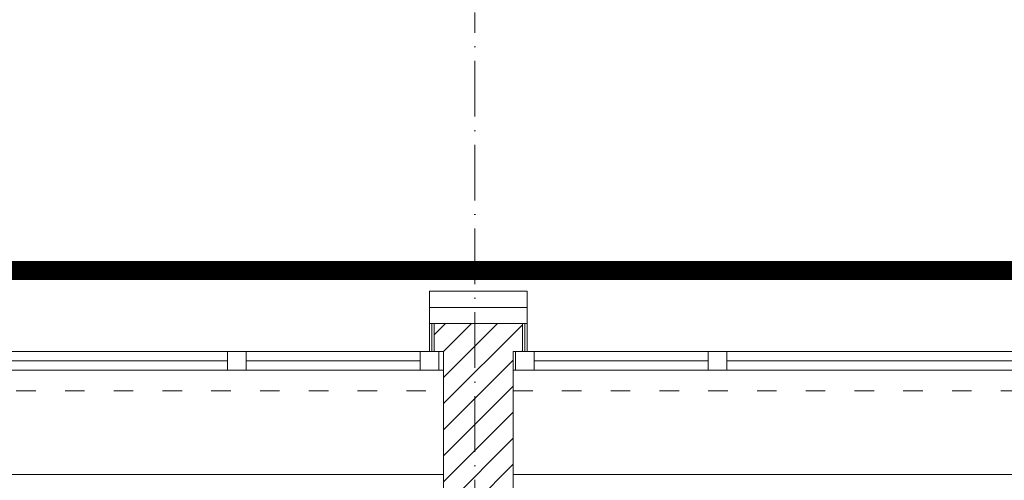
# Model space of a CAD drawing. Header units: millimetres. Extents: x 167773 to 185035, y -114105 to -66770.
# Tile 54 of 114: x 174799 to 175223, y -96213 to -96015. Entities that reach past the tile are written whole.
import ezdxf

# ---------------------------------------------------------------- set-up
doc = ezdxf.new("R2010")
doc.units = ezdxf.units.MM
for name, pattern in [('ACAD_ISO03W100', [30, 12, -18]), ('ACAD_ISO10W100', [18, 12, -3, 0, -3]), ('DASHED', [0.75, 0.5, -0.25])]:
    doc.linetypes.add(name, pattern=pattern)
doc.layers.add('!zakres', color=7, linetype='ACAD_ISO03W100', lineweight=60, true_color=0x8a14ff)
for name, color, linetype, lineweight in [('a-osie', 20, 'ACAD_ISO10W100', 9), ('b-izolacja', 8, 'BATTING', 9), ('b-okna', 6, 'Continuous', 9), ('b-przerywana1', 9, 'ACAD_ISO03W100', 9), ('b-widokowa', 7, 'Continuous', 9), ('b-ściany', 2, 'Continuous', 9), ('h-hatch', 8, 'Continuous', 9)]:
    doc.layers.add(name, color=color, linetype=linetype, lineweight=lineweight)
doc.linetypes.add('BATTING', pattern='A,0.0001,-0.1,[134,ltypeshp.shx,S=0.1,R=0,X=-0.1,Y=0],-0.2,[134,ltypeshp.shx,S=0.1,R=180,X=0.1,Y=0],-0.1', length=0.4001)

# ---------------------------------------------------------------- blocks, each defined once
blk = doc.blocks.new('okno_')
at = {"layer": 'b-okna'}
for p, q in [((-166, -4), (-91, -4)), ((-83, -4), (83, -4)), ((91, -4), (166, -4))]:
    blk.add_line(p, q, dxfattribs=at)
for points in [[(-174, -8), (174, -8), (174, 0), (-174, 0)], [(-174, 0), (-166, 0), (-166, -8), (-174, -8)], [(-83, 0), (-91, 0), (-91, -8), (-83, -8)], [(83, 0), (91, 0), (91, -8), (83, -8)], [(166, 0), (174, 0), (174, -8), (166, -8)]]:
    blk.add_lwpolyline(points, close=True, dxfattribs=at)

msp = doc.modelspace()

# ---------------------------------------------------------------- hatches: boundary and pattern name
at = {"layer": 'h-hatch'}
h = msp.add_hatch(dxfattribs=at)
h.set_pattern_fill('ANSI31', color=256, scale=2.5, style=0)
h.set_pattern_definition([(45, (15000, 0), (-5.61266008, 5.61266008), [])])
h.paths.add_polyline_path([(175011.44, -96157.89), (175015.44, -96157.89), (175015.44, -96145.89), (174977.44, -96145.89), (174977.44, -96157.89), (174981.44, -96157.89), (174981.44, -96568.89), (175011.44, -96568.89)])

# ---------------------------------------------------------------- linework, layer by layer
at = {"layer": '!zakres', "linetype": 'DASHED', "ltscale": 60, "const_width": 8, "flags": 128}
msp.add_lwpolyline([(173461.44, -95696.39), (173461.44, -96122.89), (176925.44, -96122.89), (176925.44, -96135.89), (176933.34, -96135.89), (177842.49, -92664.89), (177043.67, -92664.89), (177043.67, -92678.89), (176845.67, -92678.89), (176845.67, -92312.89), (176962.2, -92312.89), (177065.89, -91184.89), (176998.52, -91184.89), (176866.54, -90353.88), (178159.56, -90119.18), (178172.68, -90191.43), (177992.67, -90224.1), (177992.67, -91112.89), (178170.82, -91112.89), (178170.82, -91184.89), (178027.67, -91184.89), (178027.67, -92300.89), (178926.33, -92300.89), (179123.05, -91184.89), (179078.47, -91184.89), (178946.61, -90354.6), (180246.98, -90118.56), (180260.2, -90191.37), (180076.67, -90224.68), (180076.67, -91111.89), (180258.88, -91111.89), (180258.88, -91184.89), (180085.67, -91184.89), (180085.67, -92314.89), (181098.67, -92314.89), (181098.67, -93814.89), (181288.67, -93814.89), (181288.67, -93889.89), (181113.67, -93889.89), (181113.67, -94778.31), (181290.04, -94811.99), (181276.16, -94884.68), (179972.98, -94635.84), (180113.6, -93814.89), (180166.12, -93814.89), (180023.27, -92689.89), (179115.67, -92689.89), (179115.67, -93812.89), (179291.33, -93812.89), (179291.33, -93886.89), (179100.67, -93886.89), (179100.67, -94775.54), (179292.69, -94812.05), (179278.87, -94884.75), (178061.44, -94653.27), (178061.44, -94643.09), (178059.44, -94642.71), (178059.44, -96122.89), (179277.44, -96122.89), (179277.44, -96164.89), (179411.44, -96164.89), (179411.44, -97068.89), (179277.44, -97068.89), (179277.44, -97108.89), (178099.44, -97108.89), (178099.44, -97210.89), (178144.26, -97210.89), (178280.15, -98045.78), (178207.11, -98057.66), (178139.11, -97639.89), (177334.44, -97639.89), (177334.44, -97850.89), (175761.44, -97850.89), (175761.44, -98202.89), (175682.44, -98202.89), (175682.44, -97194.89), (175737.44, -97194.89), (175737.44, -97108.89), (170991.94, -97108.89), (170991.94, -97149.89), (170858.44, -97149.89), (170858.44, -96661.39), (170985.44, -96661.39), (170985.44, -96196.89), (170958.44, -96196.89), (170958.44, -96122.89), (171260.44, -96122.89), (171260.44, -96010.89), (171512.44, -96010.89), (171512.44, -96122.89), (173097.44, -96122.89), (173097.44, -95696.39), (173462.44, -95696.39)], dxfattribs=at)
at = {"layer": 'a-osie', "ltscale": 2}
msp.add_line((174994.94, -97211.89), (174994.94, -96011.89), dxfattribs=at)
at = {"layer": 'b-izolacja', "ltscale": 16}
msp.add_line((174975.44, -96138.89), (175017.44, -96138.89), dxfattribs=at)
at = {"layer": 'b-izolacja', "ltscale": 2}
for p, q in [((174976.44, -96145.89), (174976.44, -96157.89)), ((175016.44, -96145.89), (175016.44, -96157.89))]:
    msp.add_line(p, q, dxfattribs=at)
at = {"layer": 'b-okna'}
for p, q in [((174975.44, -96157.89), (174635.44, -96157.89)), ((175355.44, -96157.89), (175017.44, -96157.89)), ((174981.44, -96165.89), (174629.44, -96165.89)), ((175361.44, -96165.89), (175011.44, -96165.89))]:
    msp.add_line(p, q, dxfattribs=at)
at = {"layer": 'b-przerywana1', "ltscale": 0.7}
for p, q in [((174629.44, -96174.89), (174981.44, -96174.89)), ((175011.44, -96174.89), (175361.44, -96174.89))]:
    msp.add_line(p, q, dxfattribs=at)
at = {"layer": 'b-widokowa'}
for p, q in [((176896.44, -96126.89), (173493.44, -96126.89)), ((174975.44, -96145.89), (175017.44, -96145.89)), ((174977.44, -96145.89), (174977.44, -96157.89)), ((175015.44, -96145.89), (175015.44, -96157.89)), ((174241.44, -96210.89), (174981.44, -96210.89)), ((175011.44, -96210.89), (175746.44, -96210.89))]:
    msp.add_line(p, q, dxfattribs=at)
at = {"layer": 'b-ściany'}
for p, q in [((175017.44, -96131.89), (174975.44, -96131.89)), ((174975.44, -96157.89), (174975.44, -96131.89)), ((175017.44, -96157.89), (175017.44, -96131.89)), ((174975.44, -96157.89), (174981.44, -96157.89)), ((174981.44, -96568.89), (174981.44, -96157.89)), ((175011.44, -96568.89), (175011.44, -96157.89)), ((175017.44, -96157.89), (175011.44, -96157.89))]:
    msp.add_line(p, q, dxfattribs=at)

# ---------------------------------------------------------------- block references
at = {"layer": 'b-okna', "xscale": -1, "rotation": 180}
for p in [(174805.44, -96165.89), (175186.44, -96165.89)]:
    msp.add_blockref('okno_', p, dxfattribs=at)

doc.saveas('drawing.dxf')
